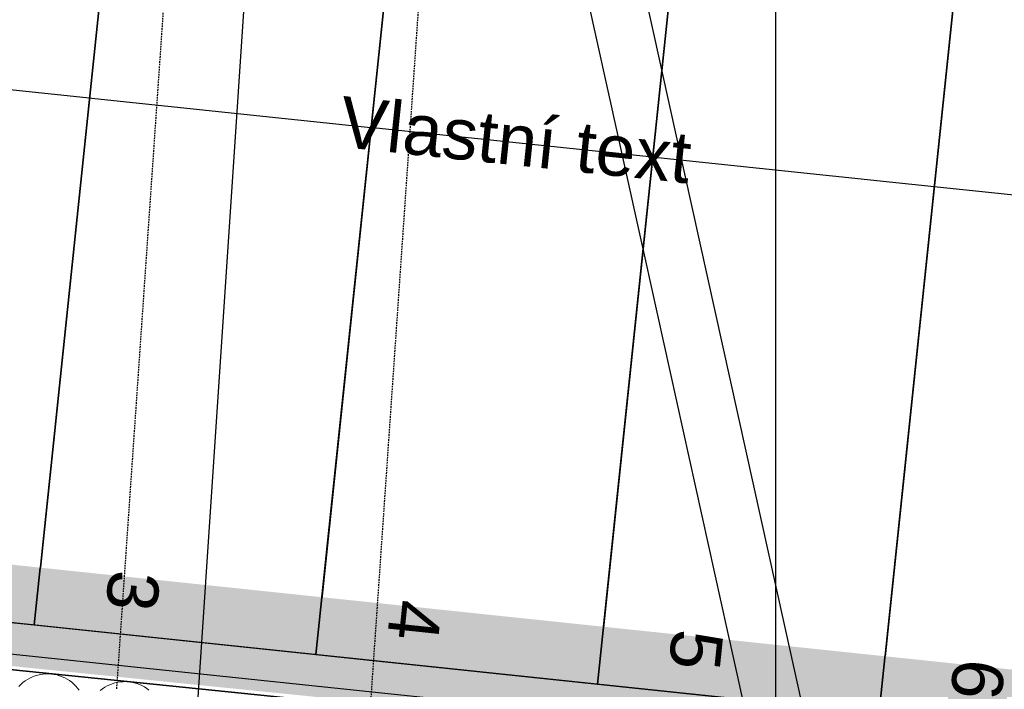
# Model space of a CAD drawing. Header units: millimetres. Extents: x -40276 to 214973, y -147941 to 35228.
# Tile 81 of 256: x -16236 to -15270, y 9736 to 10392. Entities that reach past the tile are written whole.
import ezdxf

# ---------------------------------------------------------------- set-up
doc = ezdxf.new("R2010")
doc.units = ezdxf.units.MM
doc.header["$MEASUREMENT"] = 0
doc.linetypes.add('Wipeout_Contour', pattern=[1000, 0, -1000])
doc.linetypes.add('Čárkovaná S', pattern=[2.5, 1.5, -1])
for name, color, linetype in [('1._POHLED ZÁPADNÍ_2_0_plochy', 7, 'Continuous'), ('1._POHLED ZÁPADNÍ_2_akustické prvky', 7, 'Continuous'), ('1._POHLED ZÁPADNÍ_2_Interiér - schodiště', 7, 'Continuous'), ('1._POHLED ZÁPADNÍ_2_Nové_2D prvky - obecné', 7, 'Continuous'), ('1._POHLED ZÁPADNÍ_2_Nové_Interiér - schodiště', 7, 'Continuous'), ('1._POHLED ZÁPADNÍ_2_Nové_Kóty - SP', 7, 'Continuous'), ('1._POHLED ZÁPADNÍ_2_Nové_TZB - elektroinstalace', 7, 'Continuous'), ('1._POHLED ZÁPADNÍ_2_Nové_Výplně - Povrchové', 7, 'Continuous'), ('1._POHLED ZÁPADNÍ_2_Nové_Výplně – Řezové', 7, 'Continuous')]:
    doc.layers.add(name, color=color, linetype=linetype)
doc.styles.add('GENEROVANÝ_STYL_1', font='txt')

# ---------------------------------------------------------------- blocks, each defined once
blk = doc.blocks.new('*X38', base_point=(-42174.69, -26223.67))
at = {"layer": '1._POHLED ZÁPADNÍ_2_Nové_Výplně – Řezové', "color": 21, "linetype": 'Continuous', "lineweight": 20, "true_color": 0xffaaaa}
for p, q in [((-16223.13, 9748.06), (-16225.6, 9746.92)), ((-16220.59, 9749.03), (-16223.13, 9748.06)), ((-16217.98, 9749.81), (-16220.59, 9749.03)), ((-16215.33, 9750.41), (-16217.98, 9749.81)), ((-16212.64, 9750.81), (-16215.33, 9750.41)), ((-16209.93, 9751.02), (-16212.64, 9750.81)), ((-16207.21, 9751.04), (-16209.93, 9751.02)), ((-16204.49, 9750.86), (-16207.21, 9751.04)), ((-16201.8, 9750.49), (-16204.49, 9750.86)), ((-16199.14, 9749.93), (-16201.8, 9750.49)), ((-16196.52, 9749.18), (-16199.14, 9749.93)), ((-16193.97, 9748.24), (-16196.52, 9749.18)), ((-16191.48, 9747.13), (-16193.97, 9748.24)), ((-16234.47, 9740.67), (-16236.38, 9738.74)), ((-16232.43, 9742.47), (-16234.47, 9740.67)), ((-16230.26, 9744.11), (-16232.43, 9742.47)), ((-16227.98, 9745.6), (-16230.26, 9744.11)), ((-16225.6, 9746.92), (-16227.98, 9745.6)), ((-16189.09, 9745.84), (-16191.48, 9747.13)), ((-16186.79, 9744.38), (-16189.09, 9745.84)), ((-16184.6, 9742.76), (-16186.79, 9744.38)), ((-16182.54, 9740.99), (-16184.6, 9742.76)), ((-16180.6, 9739.08), (-16182.54, 9740.99)), ((-16178.81, 9737.04), (-16180.6, 9739.08)), ((-16152.18, 9737.92), (-16154.46, 9736.43)), ((-16149.8, 9739.24), (-16152.18, 9737.92)), ((-16147.33, 9740.38), (-16149.8, 9739.24)), ((-16144.79, 9741.35), (-16147.33, 9740.38)), ((-16142.18, 9742.13), (-16144.79, 9741.35)), ((-16139.53, 9742.73), (-16142.18, 9742.13)), ((-16136.84, 9743.13), (-16139.53, 9742.73)), ((-16134.13, 9743.34), (-16136.84, 9743.13)), ((-16131.4, 9743.36), (-16134.13, 9743.34)), ((-16128.69, 9743.18), (-16131.4, 9743.36)), ((-16125.99, 9742.81), (-16128.69, 9743.18)), ((-16123.33, 9742.25), (-16125.99, 9742.81)), ((-16120.72, 9741.5), (-16123.33, 9742.25)), ((-16118.16, 9740.56), (-16120.72, 9741.5)), ((-16115.68, 9739.45), (-16118.16, 9740.56)), ((-16113.29, 9738.16), (-16115.68, 9739.45)), ((-16110.99, 9736.7), (-16113.29, 9738.16)), ((-16177.17, 9734.87), (-16178.81, 9737.04)), ((-16154.46, 9736.43), (-16156.62, 9734.79)), ((-16108.8, 9735.08), (-16110.99, 9736.7))]:
    blk.add_line(p, q, dxfattribs=at)

msp = doc.modelspace()

# ---------------------------------------------------------------- hatches: boundary and pattern name
at = {"layer": '1._POHLED ZÁPADNÍ_2_0_plochy', "linetype": 'Continuous', "lineweight": 0, "true_color": 0x3c3525}
msp.add_hatch(color=39, dxfattribs=at).paths.add_polyline_path([(-25869.24, 653.02), (-25868.09, 309.88), (-22137.4, 321.89), (-22138.46, 646.93), (-20885.98, 651), (-20713.53, 10463.4), (-18181.94, 10198.51), (-18222.48, 9798.31), (-17178.56, 9692.55), (-17162.72, 9848.86), (-12837.13, 9407.86), (-12817.99, 11448.13), (-11148.08, 11448.18), (-11147.86, 12036.27), (-10988.08, 12036.27), (-10988.08, 13086.27), (-11147.46, 13086.27), (-11147.13, 13937.19), (-10988.08, 13937.19), (-10988.08, 14849.19), (-11146.79, 14849.19), (-11146.58, 15386.81), (-10988.08, 15386.81), (-10988.08, 16436.81), (-11146.18, 16436.81), (-11145.89, 17210.22), (-20953.17, 17986.91), (-23795.81, 18203.26)])

# ---------------------------------------------------------------- linework, layer by layer
at = {"layer": '1._POHLED ZÁPADNÍ_2_0_plochy', "color": 7, "linetype": 'Continuous', "lineweight": 13, "flags": 128}
msp.add_lwpolyline([(-18222.48, 9798.31), (-17178.56, 9692.55), (-17162.72, 9848.86), (-12837.13, 9407.86), (-12817.99, 11448.13), (-11148.08, 11448.18), (-11147.86, 12036.27), (-10988.08, 12036.27), (-10988.08, 13086.27), (-11147.46, 13086.27), (-11147.13, 13937.19), (-10988.08, 13937.19), (-10988.08, 14849.19), (-11146.79, 14849.19), (-11146.58, 15386.81), (-10988.08, 15386.81), (-10988.08, 16436.81), (-11146.18, 16436.81), (-11145.89, 17210.22), (-20953.17, 17986.91)], dxfattribs=at)
at = {"layer": '1._POHLED ZÁPADNÍ_2_Nové_Interiér - schodiště', "color": 1, "linetype": 'Continuous', "lineweight": 25}
for p, q in [((-14563.72, 9625.19), (-17050.1, 9885.76)), ((-17053.28, 9855.48), (-14566.9, 9594.9)), ((-16497.58, 9827.86), (-16221.31, 9798.91)), ((-16221.31, 9798.91), (-15945.05, 9769.95)), ((-15945.05, 9769.95), (-15668.78, 9741)), ((-15668.78, 9741), (-15392.52, 9712.05))]:
    msp.add_line(p, q, dxfattribs=at)

# ---------------------------------------------------------------- next in the draw order: wipeouts: each hides what was drawn before it
at = {"color": 254, "linetype": 'Wipeout_Contour', "lineweight": 0, "ltscale": 77267.242556}
msp.add_wipeout([(-16114.37, 10819.37), (-16390.63, 10848.32), (-16491.69, 9884.06), (-16215.42, 9855.11)], dxfattribs=at).dxf.layer = '1._POHLED ZÁPADNÍ_2_Nové_Výplně - Povrchové'

# ---------------------------------------------------------------- next in the draw order: linework, layer by layer
at = {"layer": '1._POHLED ZÁPADNÍ_2_Nové_Interiér - schodiště', "color": 1, "linetype": 'Continuous', "lineweight": 25}
msp.add_line((-16221.31, 9798.91), (-16117.52, 10789.28), dxfattribs=at)

# ---------------------------------------------------------------- next in the draw order: wipeouts: each hides what was drawn before it
at = {"color": 254, "linetype": 'Wipeout_Contour', "lineweight": 0, "ltscale": 76274.021211}
msp.add_wipeout([(-15838.1, 10790.42), (-16114.37, 10819.37), (-16215.42, 9855.11), (-15939.16, 9826.15)], dxfattribs=at).dxf.layer = '1._POHLED ZÁPADNÍ_2_Nové_Výplně - Povrchové'

# ---------------------------------------------------------------- next in the draw order: linework, layer by layer
at = {"layer": '1._POHLED ZÁPADNÍ_2_Nové_Interiér - schodiště', "color": 1, "linetype": 'Continuous', "lineweight": 25}
for p, q in [((-16117.52, 10789.28), (-16221.31, 9798.91)), ((-15945.05, 9769.95), (-15841.26, 10760.33))]:
    msp.add_line(p, q, dxfattribs=at)

# ---------------------------------------------------------------- next in the draw order: texts
at = {"layer": '1._POHLED ZÁPADNÍ_2_Interiér - schodiště', "color": 1, "linetype": 'Continuous', "lineweight": 25, "insert": (-16122.85, 9851.62), "char_height": 50, "attachment_point": 4, "rotation": 264.01725, "style": 'GENEROVANÝ_STYL_1'}
msp.add_mtext('\\A1;{\\pql;\\fArial|b0|i0|c238|p38;3}', dxfattribs=at)

# ---------------------------------------------------------------- next in the draw order: wipeouts: each hides what was drawn before it
at = {"color": 254, "linetype": 'Wipeout_Contour', "lineweight": 0, "ltscale": 75284.090854}
msp.add_wipeout([(-15561.84, 10761.47), (-15838.1, 10790.42), (-15939.16, 9826.15), (-15662.89, 9797.2)], dxfattribs=at).dxf.layer = '1._POHLED ZÁPADNÍ_2_Nové_Výplně - Povrchové'

# ---------------------------------------------------------------- next in the draw order: linework, layer by layer
at = {"layer": '1._POHLED ZÁPADNÍ_2_Nové_Interiér - schodiště', "color": 1, "linetype": 'Continuous', "lineweight": 25}
for p, q in [((-15841.26, 10760.33), (-15945.05, 9769.95)), ((-15668.78, 9741), (-15564.99, 10731.38))]:
    msp.add_line(p, q, dxfattribs=at)

# ---------------------------------------------------------------- next in the draw order: texts
at = {"layer": '1._POHLED ZÁPADNÍ_2_Interiér - schodiště', "color": 1, "linetype": 'Continuous', "lineweight": 25, "insert": (-15846.16, 9822.62), "char_height": 50, "attachment_point": 4, "rotation": 264.01725, "style": 'GENEROVANÝ_STYL_1'}
msp.add_mtext('\\A1;{\\pql;\\fArial|b0|i0|c238|p38;4}', dxfattribs=at)

# ---------------------------------------------------------------- next in the draw order: wipeouts: each hides what was drawn before it
at = {"color": 254, "linetype": 'Wipeout_Contour', "lineweight": 0, "ltscale": 74297.582842}
msp.add_wipeout([(-15285.57, 10732.51), (-15561.84, 10761.47), (-15662.89, 9797.2), (-15386.63, 9768.25)], dxfattribs=at).dxf.layer = '1._POHLED ZÁPADNÍ_2_Nové_Výplně - Povrchové'

# ---------------------------------------------------------------- next in the draw order: linework, layer by layer
at = {"layer": '1._POHLED ZÁPADNÍ_2_Nové_Interiér - schodiště', "color": 1, "linetype": 'Continuous', "lineweight": 25}
for p, q in [((-15564.99, 10731.38), (-15668.78, 9741)), ((-15392.52, 9712.05), (-15288.72, 10702.42))]:
    msp.add_line(p, q, dxfattribs=at)

# ---------------------------------------------------------------- next in the draw order: texts
at = {"layer": '1._POHLED ZÁPADNÍ_2_Interiér - schodiště', "color": 1, "linetype": 'Continuous', "lineweight": 25, "char_height": 50, "attachment_point": 4, "style": 'GENEROVANÝ_STYL_1'}
for s, insert, rotation in [('\\A1;{\\pql;\\fArial|b0|i0|c238|p38;Vlastní text}', (-15920.95, 10292.3), 354.01725), ('\\A1;{\\pql;\\fArial|b0|i0|c238|p38;5}', (-15570.31, 9793.71), 264.01725)]:
    msp.add_mtext(s, dxfattribs=dict(at, insert=insert, rotation=rotation))

# ---------------------------------------------------------------- next in the draw order: wipeouts: each hides what was drawn before it
at = {"color": 254, "linetype": 'Wipeout_Contour', "lineweight": 0, "ltscale": 73314.635124}
msp.add_wipeout([(-15009.31, 10703.56), (-15285.57, 10732.51), (-15386.63, 9768.25), (-15110.36, 9739.3)], dxfattribs=at).dxf.layer = '1._POHLED ZÁPADNÍ_2_Nové_Výplně - Povrchové'

# ---------------------------------------------------------------- next in the draw order: linework, layer by layer
at = {"layer": '1._POHLED ZÁPADNÍ_2_Nové_Interiér - schodiště', "color": 1, "linetype": 'Continuous', "lineweight": 25}
for p, q in [((-15288.72, 10702.42), (-15392.52, 9712.05)), ((-16719.69, 10373.53), (-14785.83, 10170.86))]:
    msp.add_line(p, q, dxfattribs=at)

# ---------------------------------------------------------------- next in the draw order: texts
at = {"layer": '1._POHLED ZÁPADNÍ_2_Interiér - schodiště', "color": 1, "linetype": 'Continuous', "lineweight": 25, "insert": (-15294.04, 9764.76), "char_height": 50, "attachment_point": 4, "rotation": 264.01725, "style": 'GENEROVANÝ_STYL_1'}
msp.add_mtext('\\A1;{\\pql;\\fArial|b0|i0|c238|p38;6}', dxfattribs=at)

# ---------------------------------------------------------------- next in the draw order: wipeouts: each hides what was drawn before it
at = {"color": 254, "linetype": 'Wipeout_Contour', "lineweight": 0, "ltscale": 73877.909514}
msp.add_wipeout([(-17162.43, 9851.73), (-17178.56, 9692.55), (-14335.54, 9404.54), (-14319.42, 9563.72)], dxfattribs=at).dxf.layer = '1._POHLED ZÁPADNÍ_2_Nové_Výplně – Řezové'

# ---------------------------------------------------------------- next in the draw order: linework, layer by layer
at = {"layer": '1._POHLED ZÁPADNÍ_2_akustické prvky', "color": 1, "linetype": 'Continuous', "lineweight": 35}
msp.add_line((-17162.72, 9848.86), (-12837.13, 9407.86), dxfattribs=at)
at = {"layer": '1._POHLED ZÁPADNÍ_2_Nové_2D prvky - obecné', "color": 1, "linetype": 'Continuous', "lineweight": 25}
for p, q in [((-15524.93, 9719.92), (-15768.63, 10820.86)), ((-15466.29, 9713.77), (-15710, 10814.72))]:
    msp.add_line(p, q, dxfattribs=at)
at = {"layer": '1._POHLED ZÁPADNÍ_2_Nové_Kóty - SP', "color": 1, "linetype": 'Continuous', "lineweight": 25}
msp.add_line((-15493.91, 9513.61), (-15493.91, 14011.15), dxfattribs=at)
at = {"layer": '1._POHLED ZÁPADNÍ_2_Nové_TZB - elektroinstalace', "color": 1, "linetype": 'Continuous', "lineweight": 25, "flags": 128}
msp.add_lwpolyline([(-13193.94, 1600.78), (-13193.94, 975.78), (-15568.94, 975.78), (-15568.94, 5100.78), (-16068.94, 5100.78), (-16068.94, 9600.78), (-15748.16, 14412.4)], dxfattribs=at)
msp.add_lwpolyline([(-13193.94, 1600.78), (-13193.94, 975.78), (-15568.94, 975.78), (-15568.94, 5100.78), (-16068.94, 5100.78), (-16068.94, 9600.78), (-15748.16, 14412.4)], dxfattribs=at)
at = {"layer": '1._POHLED ZÁPADNÍ_2_Nové_TZB - elektroinstalace', "color": 1, "linetype": 'Čárkovaná S', "lineweight": 25, "flags": 128}
for points in [[(-15905.79, 13147.4), (-16140.72, 9736.08)], [(-15890.99, 9725.11), (-15657.89, 13109.83)]]:
    msp.add_lwpolyline(points, dxfattribs=at)

# ---------------------------------------------------------------- next in the draw order: block references
at = {"layer": '1._POHLED ZÁPADNÍ_2_0_plochy', "color": 9, "linetype": 'Continuous', "lineweight": 13}
msp.add_blockref('*X38', (-42174.69, -26223.67), dxfattribs=at)

doc.saveas('drawing.dxf')
